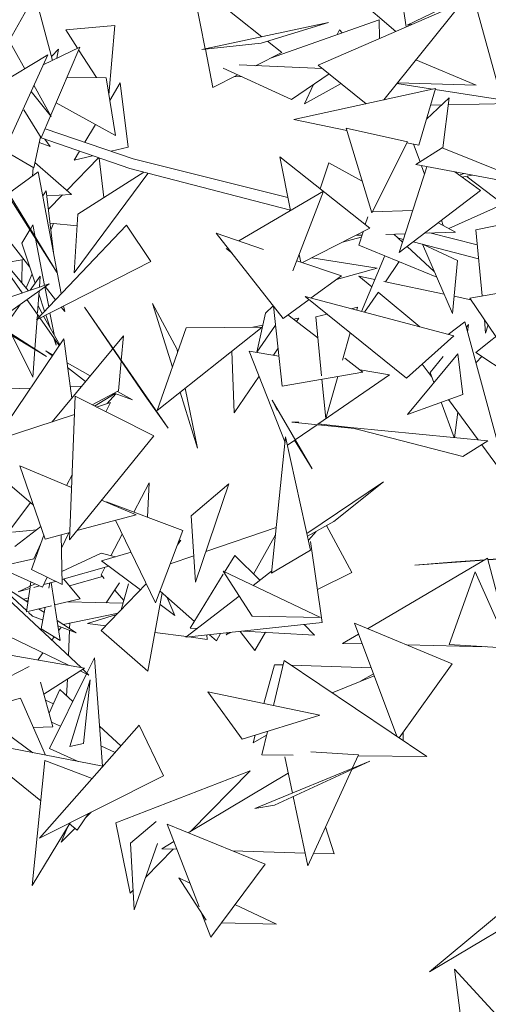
# Model space of a CAD drawing. Header units: metres. Extents: x -14.5 to 19.7, y -19.1 to 4.
# Tile 150 of 218: x 17.201 to 17.358, y 2.847 to 3.178. Entities that reach past the tile are written whole.
import ezdxf

# ---------------------------------------------------------------- set-up
doc = ezdxf.new("R2010")
doc.units = ezdxf.units.M
doc.layers.add('G-IMPT', color=7, linetype='Continuous', lineweight=5)
doc.layers.add('L-PLNT', color=7, linetype='Continuous', lineweight=5, true_color=0x005900)

# ---------------------------------------------------------------- blocks, each defined once
blk = doc.blocks.new('ÁRVORES ORNAMENTAIS - Pequeno e Médio Porte - Ipê-roxo-2976198-A')
at = {"layer": 'G-IMPT', "color": 253, "true_color": 0xaaaaaa}
for p, q in [((6.88834, 3.15038), (6.87579, 3.1958)), ((6.80728, 3.17271), (6.78366, 3.19143)), ((6.78366, 3.19143), (6.78821, 3.16865)), ((6.85581, 3.17597), (6.85398, 3.18819)), ((6.72224, 3.1713), (6.73088, 3.18679)), ((6.73088, 3.18679), (6.73674, 3.16474)), ((6.85239, 3.17448), (6.83821, 3.18657)), ((6.87817, 3.18718), (6.8562, 3.1766)), ((6.87453, 3.18409), (6.82622, 3.16312)), ((6.84836, 3.15149), (6.87453, 3.18409)), ((6.84669, 3.17843), (6.81013, 3.16548)), ((6.84669, 3.17843), (6.84687, 3.17208)), ((6.75779, 3.1765), (6.74126, 3.17501)), ((6.74126, 3.17501), (6.74521, 3.16886)), ((6.75779, 3.1765), (6.75574, 3.1531)), ((6.78705, 3.1684), (6.82968, 3.17749)), ((6.80698, 3.1705), (6.82968, 3.17749)), ((6.83339, 3.17506), (6.83263, 3.17345)), ((6.83432, 3.17405), (6.83339, 3.17506)), ((6.858, 3.17692), (6.8562, 3.1766)), ((6.72098, 3.17358), (6.72744, 3.16191)), ((6.74595, 3.16922), (6.73295, 3.13862)), ((6.74595, 3.16922), (6.73368, 3.16325)), ((6.7364, 3.16603), (6.73885, 3.16847)), ((6.73885, 3.16847), (6.73822, 3.16546)), ((6.80698, 3.1705), (6.78705, 3.1684)), ((6.78823, 3.16853), (6.7908, 3.15565)), ((6.81395, 3.16743), (6.8092, 3.17119)), ((6.69499, 3.14232), (6.7352, 3.16659)), ((6.7352, 3.16659), (6.71535, 3.12301)), ((6.74557, 3.16831), (6.75159, 3.15894)), ((6.81395, 3.16743), (6.80516, 3.16295)), ((6.81727, 3.15161), (6.79428, 3.16213)), ((6.79961, 3.1632), (6.82765, 3.16197)), ((6.84234, 3.15016), (6.82622, 3.16312)), ((6.85913, 3.16491), (6.87936, 3.15639)), ((6.74162, 3.15902), (6.75479, 3.15891)), ((6.75797, 3.13941), (6.75479, 3.15891)), ((6.79916, 3.1599), (6.7908, 3.15565)), ((6.79777, 3.15919), (6.80045, 3.15931)), ((6.81727, 3.15161), (6.82991, 3.16015)), ((6.73053, 3.15634), (6.73631, 3.1459)), ((6.75959, 3.15721), (6.75604, 3.15126)), ((6.75959, 3.15721), (6.76227, 3.13556)), ((6.81804, 3.14482), (6.86567, 3.1553)), ((6.8339, 3.15695), (6.82156, 3.15007)), ((6.82466, 3.1566), (6.82156, 3.15007)), ((6.86471, 3.15509), (6.85272, 3.15693)), ((6.87936, 3.15639), (6.85289, 3.15713)), ((6.86012, 3.13615), (6.86567, 3.1553)), ((6.73631, 3.1459), (6.7296, 3.1543)), ((6.86267, 3.14493), (6.87025, 3.15217)), ((6.88803, 3.15151), (6.86557, 3.15496)), ((6.87025, 3.15217), (6.8682, 3.13525)), ((6.75797, 3.13941), (6.73796, 3.15041)), ((6.86404, 3.14966), (6.86771, 3.14974)), ((6.86996, 3.14979), (6.89541, 3.15038)), ((6.73295, 3.13862), (6.72708, 3.14806)), ((6.7512, 3.14314), (6.74764, 3.13717)), ((6.83585, 3.14115), (6.81804, 3.14482)), ((6.85625, 3.13736), (6.83562, 3.14192)), ((6.84424, 3.11345), (6.83562, 3.14192)), ((6.73269, 3.13902), (6.7305, 3.12854)), ((6.76276, 3.12829), (6.73264, 3.13877)), ((6.76395, 3.13163), (6.73426, 3.14171)), ((6.73228, 3.13706), (6.73602, 3.13577)), ((6.73425, 3.13821), (6.73602, 3.13577)), ((6.76227, 3.13556), (6.75648, 3.13416)), ((6.85625, 3.13736), (6.84424, 3.11345)), ((6.86012, 3.13615), (6.85606, 3.13698)), ((6.85833, 3.13652), (6.86049, 3.13057)), ((6.85905, 3.12965), (6.86795, 3.13535)), ((6.89929, 3.12266), (6.86795, 3.13535)), ((6.72054, 3.13441), (6.7305, 3.12854)), ((6.74161, 3.12098), (6.75225, 3.13195)), ((6.74585, 3.13418), (6.74407, 3.13118)), ((6.75022, 3.13266), (6.74407, 3.13118)), ((6.84358, 3.10824), (6.8133, 3.13222)), ((6.8133, 3.13222), (6.8169, 3.11415)), ((6.73032, 3.12864), (6.73002, 3.12581)), ((6.73088, 3.13035), (6.74317, 3.11962)), ((6.75407, 3.11853), (6.75253, 3.13185)), ((6.81602, 3.11859), (6.76395, 3.13163)), ((6.82974, 3.1302), (6.8269, 3.12145)), ((6.82974, 3.1302), (6.84103, 3.12403)), ((6.85345, 3.10009), (6.86278, 3.12895)), ((6.85905, 3.12965), (6.89858, 3.12229)), ((6.86095, 3.12929), (6.86198, 3.12648)), ((6.71737, 3.12744), (6.7384, 3.09322)), ((6.732, 3.12725), (6.72196, 3.11997)), ((6.732, 3.12725), (6.73974, 3.08624)), ((6.74405, 3.09326), (6.76892, 3.1267)), ((6.74528, 3.11295), (6.7675, 3.12707)), ((6.81687, 3.11431), (6.76276, 3.12829)), ((6.88082, 3.12094), (6.87226, 3.12719)), ((6.87371, 3.12613), (6.87536, 3.12661)), ((6.87467, 3.12543), (6.87801, 3.12612)), ((6.87636, 3.12553), (6.88846, 3.11639)), ((6.7384, 3.09322), (6.71937, 3.1232)), ((6.73469, 3.12084), (6.73354, 3.1191)), ((6.73469, 3.12084), (6.73713, 3.10006)), ((6.74317, 3.11962), (6.73489, 3.11919)), ((6.73542, 3.11461), (6.74013, 3.11946)), ((6.79951, 3.10394), (6.82804, 3.12068)), ((6.81771, 3.09385), (6.82804, 3.12068)), ((6.88082, 3.12094), (6.85345, 3.10009)), ((6.87021, 3.10809), (6.88846, 3.11639)), ((6.71415, 3.1143), (6.72918, 3.09512)), ((6.74528, 3.11295), (6.74405, 3.09326)), ((6.84289, 3.11203), (6.84206, 3.10944)), ((6.84436, 3.1137), (6.858, 3.11418)), ((6.7302, 3.10933), (6.72934, 3.10795)), ((6.7302, 3.10933), (6.73097, 3.10531)), ((6.76166, 3.1093), (6.73139, 3.07746)), ((6.74503, 3.10906), (6.73598, 3.10989)), ((6.73712, 3.10979), (6.73623, 3.10771)), ((6.76989, 3.09705), (6.76166, 3.1093)), ((6.86657, 3.11008), (6.87239, 3.1069)), ((6.86826, 3.10916), (6.86777, 3.11099)), ((6.89333, 3.11064), (6.87929, 3.1077)), ((6.72659, 3.08645), (6.71249, 3.10645)), ((6.7287, 3.08717), (6.71249, 3.10645)), ((6.7292, 3.10772), (6.72645, 3.10325)), ((6.80785, 3.1011), (6.79189, 3.10654)), ((6.79189, 3.10654), (6.81439, 3.07788)), ((6.84358, 3.10824), (6.82088, 3.09666)), ((6.84094, 3.10594), (6.83896, 3.10588)), ((6.84131, 3.10708), (6.83987, 3.10259)), ((6.85548, 3.10638), (6.84894, 3.10618)), ((6.85165, 3.10627), (6.85457, 3.10357)), ((6.87239, 3.1069), (6.86197, 3.10658)), ((6.87977, 3.10263), (6.86377, 3.10664)), ((6.88139, 3.08545), (6.87929, 3.1077)), ((6.72645, 3.10325), (6.73097, 3.08977)), ((6.73108, 3.10476), (6.73411, 3.08901)), ((6.83444, 3.10358), (6.84073, 3.10528)), ((6.86611, 3.0918), (6.83987, 3.10259)), ((6.85487, 3.10449), (6.85307, 3.10496)), ((6.85613, 3.10213), (6.8653, 3.09368)), ((6.88021, 3.09795), (6.85813, 3.10365)), ((6.87142, 3.07951), (6.86136, 3.10282)), ((6.86136, 3.10282), (6.87312, 3.09741)), ((6.79709, 3.09991), (6.79519, 3.10141)), ((6.81985, 3.0994), (6.82036, 3.09684)), ((6.72716, 3.0977), (6.72078, 3.09659)), ((6.72653, 3.09759), (6.72649, 3.08979)), ((6.76989, 3.09705), (6.73139, 3.07746)), ((6.83401, 3.0922), (6.81904, 3.09729)), ((6.82402, 3.09827), (6.84606, 3.09479)), ((6.84077, 3.08024), (6.84851, 3.09867)), ((6.85349, 3.09699), (6.84883, 3.0902)), ((6.87142, 3.07951), (6.87312, 3.09741)), ((6.72992, 3.0929), (6.72789, 3.08813)), ((6.7293, 3.08737), (6.73261, 3.09209)), ((6.73235, 3.08841), (6.73261, 3.09209)), ((6.83401, 3.0922), (6.82382, 3.08476)), ((6.83234, 3.09098), (6.84606, 3.09479)), ((6.70194, 3.07805), (6.73565, 3.08954)), ((6.73565, 3.08954), (6.70385, 3.06698)), ((6.84526, 3.09094), (6.83993, 3.09206)), ((6.83993, 3.09206), (6.84423, 3.08848)), ((6.86859, 3.08606), (6.84827, 3.09031)), ((6.90624, 3.08964), (6.87722, 3.08474)), ((6.73173, 3.07971), (6.73225, 3.08713)), ((6.73219, 3.08616), (6.73413, 3.08035)), ((6.7342, 3.08851), (6.7355, 3.08178)), ((6.7343, 3.08858), (6.73776, 3.08416)), ((6.84637, 3.08661), (6.84181, 3.07997)), ((6.8464, 3.08667), (6.86044, 3.075)), ((6.8793, 3.06636), (6.90438, 3.08655)), ((6.72125, 3.0759), (6.72603, 3.08271)), ((6.73227, 3.07839), (6.72816, 3.08423)), ((6.77045, 3.08295), (6.77869, 3.0674)), ((6.77045, 3.08295), (6.77712, 3.06148)), ((6.82313, 3.08426), (6.81439, 3.07788)), ((6.85589, 3.05777), (6.82186, 3.08528)), ((6.82186, 3.08528), (6.87182, 3.07197)), ((6.8776, 3.08418), (6.87197, 3.08536)), ((6.88602, 3.07177), (6.87722, 3.08474)), ((6.73087, 3.06754), (6.73169, 3.07922)), ((6.73334, 3.07951), (6.7319, 3.08209)), ((6.73456, 3.07908), (6.73603, 3.07472)), ((6.73589, 3.07975), (6.73729, 3.07246)), ((6.7397, 3.08169), (6.74088, 3.08019)), ((6.74052, 3.0821), (6.74088, 3.08019)), ((6.77572, 3.04098), (6.74752, 3.08165)), ((6.76793, 3.05179), (6.74752, 3.08165)), ((6.80555, 3.06657), (6.80842, 3.07967)), ((6.8111, 3.08207), (6.80842, 3.07967)), ((6.81414, 3.05504), (6.81117, 3.08198)), ((6.82611, 3.07136), (6.816, 3.07905)), ((6.82924, 3.07931), (6.82543, 3.07845)), ((6.83948, 3.08163), (6.83736, 3.08115)), ((6.83948, 3.08163), (6.8392, 3.08066)), ((6.71664, 3.07606), (6.73474, 3.06504)), ((6.73906, 3.06878), (6.73252, 3.07804)), ((6.73922, 3.06902), (6.7338, 3.07869)), ((6.80418, 3.07495), (6.80754, 3.07562)), ((6.80555, 3.06657), (6.81187, 3.07561)), ((6.81784, 3.07765), (6.81967, 3.07802)), ((6.81888, 3.07686), (6.81967, 3.07802)), ((6.82735, 3.05861), (6.82543, 3.07845)), ((6.87002, 3.07245), (6.87561, 3.07678)), ((6.87561, 3.07678), (6.89007, 3.02347)), ((6.87682, 3.07583), (6.87611, 3.07494)), ((6.87652, 3.07342), (6.87682, 3.07583)), ((6.88258, 3.07287), (6.88214, 3.07749)), ((6.88338, 3.07568), (6.88258, 3.07287)), ((6.72083, 3.07402), (6.73474, 3.06504)), ((6.80736, 3.07499), (6.77199, 3.04693)), ((6.78177, 3.07466), (6.77199, 3.04693)), ((6.78177, 3.07466), (6.80736, 3.07499)), ((6.83701, 3.07303), (6.83438, 3.06388)), ((6.71833, 3.03805), (6.74057, 3.07103)), ((6.73019, 3.05805), (6.72316, 3.07209)), ((6.76069, 3.07207), (6.7367, 3.04311)), ((6.73708, 3.07159), (6.73797, 3.06891)), ((6.7376, 3.07084), (6.73797, 3.06891)), ((6.74057, 3.07103), (6.74327, 3.05104)), ((6.76069, 3.07207), (6.75992, 3.06376)), ((6.85589, 3.05777), (6.87182, 3.07197)), ((6.73019, 3.05805), (6.73086, 3.0674)), ((6.73672, 3.06532), (6.73455, 3.067)), ((6.73455, 3.067), (6.73694, 3.06564)), ((6.77869, 3.0674), (6.77888, 3.06647)), ((6.79709, 3.06685), (6.7979, 3.04608)), ((6.80299, 3.06686), (6.81505, 3.03612)), ((6.80299, 3.06686), (6.81302, 3.06517)), ((6.81113, 3.06549), (6.81273, 3.06783)), ((6.87319, 3.06597), (6.85629, 3.04557)), ((6.87319, 3.06597), (6.87487, 3.05228)), ((6.8793, 3.06636), (6.9245, 3.03662)), ((6.74166, 3.06296), (6.74947, 3.05853)), ((6.7599, 3.06353), (6.75898, 3.05345)), ((6.84126, 3.05984), (6.83517, 3.06447)), ((6.86122, 3.06253), (6.86457, 3.05799)), ((6.86823, 3.06508), (6.86394, 3.05972)), ((6.88128, 3.06505), (6.87935, 3.06301)), ((6.74792, 3.05666), (6.74188, 3.06132)), ((6.84126, 3.05984), (6.81414, 3.05504)), ((6.84032, 3.06055), (6.8502, 3.05888)), ((6.86518, 3.05631), (6.86394, 3.05972)), ((6.7979, 3.04608), (6.80631, 3.05841)), ((6.82605, 3.04224), (6.8502, 3.05888)), ((6.82874, 3.04423), (6.82746, 3.0574)), ((6.83279, 3.05834), (6.82874, 3.04423)), ((6.71587, 3.05395), (6.72939, 3.05444)), ((6.74274, 3.05493), (6.74661, 3.05508)), ((6.75017, 3.04875), (6.75898, 3.05345)), ((6.75783, 3.05261), (6.75095, 3.04836)), ((6.75521, 3.0492), (6.75814, 3.0525)), ((6.75758, 3.0527), (6.76373, 3.05044)), ((6.7587, 3.0533), (6.76373, 3.05044)), ((6.77973, 3.05307), (6.7856, 3.03417)), ((6.78139, 3.05439), (6.7856, 3.03417)), ((6.74437, 3.05167), (6.74251, 3.00338)), ((6.77086, 3.03833), (6.74437, 3.05167)), ((6.75162, 3.04802), (6.75633, 3.04957)), ((6.75469, 3.04648), (6.75633, 3.04957)), ((6.77572, 3.04098), (6.76793, 3.05179)), ((6.82422, 3.02729), (6.81067, 3.05032)), ((6.81067, 3.05032), (6.81243, 3.047)), ((6.87487, 3.05228), (6.85629, 3.04557)), ((6.87195, 3.03775), (6.86761, 3.04966)), ((6.87007, 3.05055), (6.88011, 3.03696)), ((6.87213, 3.03773), (6.87319, 3.04632)), ((6.70835, 3.03379), (6.74414, 3.04556)), ((6.8197, 3.04297), (6.81734, 3.043)), ((6.81734, 3.043), (6.83838, 3.04079)), ((6.81849, 3.03703), (6.82585, 3.04211)), ((6.82623, 3.04237), (6.8371, 3.04113)), ((6.88336, 3.03664), (6.8371, 3.04112)), ((6.8371, 3.04112), (6.87492, 3.03137)), ((6.77086, 3.03833), (6.74251, 3.00338)), ((6.81046, 2.99208), (6.81525, 3.03807)), ((6.82367, 2.99992), (6.81525, 3.03807)), ((6.81587, 3.03523), (6.81836, 3.03695)), ((6.82422, 3.02729), (6.81828, 3.03689)), ((6.88336, 3.03664), (6.87492, 3.03137)), ((6.70835, 3.03379), (6.73037, 3.01503)), ((6.88129, 3.03535), (6.89007, 3.02347)), ((6.72577, 3.02828), (6.73435, 3.00359)), ((6.72577, 3.02828), (6.74319, 3.02095)), ((6.74147, 3.02168), (6.74335, 3.02521)), ((6.76411, 3.01268), (6.76927, 3.02256)), ((6.7687, 3.01094), (6.76927, 3.02256)), ((6.82244, 3.00547), (6.8482, 3.02286)), ((6.83145, 3.00953), (6.8482, 3.02286)), ((6.78341, 3.01141), (6.79609, 3.02225)), ((6.7849, 2.98906), (6.79609, 3.02225)), ((6.72937, 3.01589), (6.72307, 3.00747)), ((6.75331, 3.01669), (6.76492, 3.01181)), ((6.7806, 3.00644), (6.755, 3.01613)), ((6.745, 3.00645), (6.76492, 3.01181)), ((6.758, 3.00995), (6.77147, 2.98211)), ((6.7849, 2.98906), (6.78341, 3.01141)), ((6.82264, 3.00458), (6.83145, 3.00953)), ((6.73147, 3.00676), (6.72332, 3.00589)), ((6.73287, 3.00784), (6.72408, 3.00111)), ((6.7806, 3.00644), (6.77147, 2.98211)), ((6.78838, 2.9994), (6.81207, 3.00755)), ((6.82552, 3.0062), (6.82294, 3.00324)), ((6.82896, 3.00813), (6.83751, 2.9924)), ((6.73388, 3.00493), (6.72966, 2.99337)), ((6.73435, 3.00359), (6.7426, 3.00581)), ((6.73999, 2.98829), (6.73966, 3.00501)), ((6.74225, 3.00571), (6.73975, 3.00054)), ((6.75644, 2.998), (6.76025, 3.00529)), ((6.77992, 3.00329), (6.7788, 3.00164)), ((6.77992, 3.00329), (6.77918, 3.00268)), ((6.80446, 2.99183), (6.81181, 3.00502)), ((6.82357, 3.00281), (6.82759, 2.97552)), ((6.73049, 2.99697), (6.73284, 3.00207)), ((6.82367, 2.99992), (6.81046, 2.99208)), ((6.73049, 2.99697), (6.7137, 2.99318)), ((6.7399, 2.99268), (6.75317, 2.99884)), ((6.75796, 2.9976), (6.75317, 2.99884)), ((6.76322, 2.99915), (6.7533, 2.99624)), ((6.76639, 2.9865), (6.7533, 2.99624)), ((6.77641, 2.99528), (6.7843, 2.99799)), ((6.7947, 2.99252), (6.79814, 2.99813)), ((6.79814, 2.99813), (6.80656, 2.98973)), ((6.88323, 2.99717), (6.84284, 2.97344)), ((6.85876, 2.99479), (6.88203, 2.99647)), ((6.87238, 2.99598), (6.85876, 2.99479)), ((6.87238, 2.99598), (6.88232, 2.99664)), ((6.89108, 2.96716), (6.88323, 2.99717)), ((6.88335, 2.99671), (6.89031, 2.99717)), ((6.88339, 2.99657), (6.89029, 2.99706)), ((6.7187, 2.99399), (6.73341, 2.98744)), ((6.73999, 2.98829), (6.72966, 2.99337)), ((6.75571, 2.99444), (6.73995, 2.99)), ((6.75311, 2.99161), (6.75439, 2.99407)), ((6.80397, 2.97764), (6.79419, 2.99276)), ((6.79419, 2.99276), (6.827, 2.97726)), ((6.81053, 2.99279), (6.80429, 2.98799)), ((6.72809, 2.9795), (6.71698, 2.98977)), ((6.71698, 2.98977), (6.72852, 2.98242)), ((6.73501, 2.99074), (6.73341, 2.98744)), ((6.73777, 2.98938), (6.73381, 2.98827)), ((6.74057, 2.99017), (6.7461, 2.98352)), ((6.75362, 2.99104), (6.74253, 2.98782)), ((6.75311, 2.99161), (6.75422, 2.99036)), ((6.78313, 2.97363), (6.79428, 2.99182)), ((6.83751, 2.9924), (6.82595, 2.98666)), ((6.87907, 2.99253), (6.8703, 2.96808)), ((6.89049, 2.9669), (6.87907, 2.99253)), ((6.7252, 2.98584), (6.73098, 2.98853)), ((6.72918, 2.98696), (6.7252, 2.98584)), ((6.72926, 2.98757), (6.72805, 2.97915)), ((6.7295, 2.98918), (6.72929, 2.98774)), ((6.73243, 2.98788), (6.73045, 2.98732)), ((6.73589, 2.98886), (6.73555, 2.98703)), ((6.73632, 2.98898), (6.73936, 2.96944)), ((6.75316, 2.97283), (6.76836, 2.98854)), ((6.75934, 2.98884), (6.75489, 2.98219)), ((6.75772, 2.98642), (6.76081, 2.98295)), ((6.75994, 2.97984), (6.76239, 2.98857)), ((6.77297, 2.98612), (6.78454, 2.97592)), ((6.72181, 2.98339), (6.74638, 2.96036)), ((6.72872, 2.98381), (6.72708, 2.98333)), ((6.72783, 2.98285), (6.72858, 2.98284)), ((6.73749, 2.98144), (6.7461, 2.98352)), ((6.77372, 2.98546), (6.76885, 2.95919)), ((6.77521, 2.98414), (6.77792, 2.97792)), ((6.79961, 2.98439), (6.78161, 2.97057)), ((6.72805, 2.97915), (6.73642, 2.98118)), ((6.7321, 2.98013), (6.73403, 2.9789)), ((6.73436, 2.98068), (6.73301, 2.97345)), ((6.74194, 2.98251), (6.76056, 2.98206)), ((6.77792, 2.97792), (6.773, 2.98158)), ((6.73008, 2.97766), (6.72872, 2.97892)), ((6.73008, 2.97766), (6.73333, 2.97642)), ((6.73831, 2.97617), (6.74475, 2.97206)), ((6.74041, 2.97483), (6.75883, 2.97869)), ((6.74858, 2.97524), (6.75834, 2.97819)), ((6.80397, 2.97764), (6.827, 2.97726)), ((6.74237, 2.96106), (6.71689, 2.9733)), ((6.73936, 2.96944), (6.73301, 2.97345)), ((6.73859, 2.97441), (6.74475, 2.97206)), ((6.73884, 2.97276), (6.73971, 2.97399)), ((6.74248, 2.97293), (6.74212, 2.96435)), ((6.74258, 2.97529), (6.74251, 2.97349)), ((6.7547, 2.97442), (6.74858, 2.97524)), ((6.75316, 2.97283), (6.76885, 2.95919)), ((6.82759, 2.97552), (6.78161, 2.97057)), ((6.78313, 2.97363), (6.78543, 2.9735)), ((6.82147, 2.97486), (6.82502, 2.97132)), ((6.87132, 2.96164), (6.8384, 2.97528)), ((6.85267, 2.93725), (6.8384, 2.97528)), ((6.73658, 2.96955), (6.73738, 2.97069)), ((6.78189, 2.97078), (6.77126, 2.97221)), ((6.78881, 2.96986), (6.78265, 2.97068)), ((6.78881, 2.96986), (6.78878, 2.97134)), ((6.78963, 2.97143), (6.79196, 2.96937)), ((6.79196, 2.96937), (6.79333, 2.97183)), ((6.79684, 2.97221), (6.79519, 2.97139)), ((6.79581, 2.9721), (6.79519, 2.97139)), ((6.79999, 2.97255), (6.80487, 2.96607)), ((6.80091, 2.97265), (6.82502, 2.97132)), ((6.80846, 2.97223), (6.80487, 2.96607)), ((6.83976, 2.97163), (6.8344, 2.96848)), ((6.84101, 2.96833), (6.8344, 2.96848)), ((6.8827, 2.96736), (6.85601, 2.96798)), ((6.89049, 2.9669), (6.8703, 2.96808)), ((6.72061, 2.96487), (6.74752, 2.96016)), ((6.73189, 2.9629), (6.73357, 2.96529)), ((6.75096, 2.96367), (6.74838, 2.95848)), ((6.75358, 2.92717), (6.75096, 2.96367)), ((6.68584, 2.93856), (6.72892, 2.96075)), ((6.74752, 2.96016), (6.73388, 2.95138)), ((6.74697, 2.9598), (6.74906, 2.95785)), ((6.81147, 2.96132), (6.80791, 2.94823)), ((6.81478, 2.96273), (6.81119, 2.94754)), ((6.81147, 2.96132), (6.81443, 2.96123)), ((6.81478, 2.96273), (6.86283, 2.93043)), ((6.81714, 2.96115), (6.84401, 2.96032)), ((6.87132, 2.96164), (6.85343, 2.93675)), ((6.74826, 2.95823), (6.73576, 2.93312)), ((6.74178, 2.95647), (6.74154, 2.95078)), ((6.74261, 2.93383), (6.74943, 2.95625)), ((6.74906, 2.95785), (6.74612, 2.95926)), ((6.74721, 2.9348), (6.74943, 2.95625)), ((6.84503, 2.9576), (6.83091, 2.95189)), ((6.84041, 2.95574), (6.84479, 2.95824)), ((6.73691, 2.94043), (6.73274, 2.95547)), ((6.73919, 2.95295), (6.73565, 2.94497)), ((6.73919, 2.95295), (6.74361, 2.94889)), ((6.72602, 2.9501), (6.71098, 2.94579)), ((6.72602, 2.9501), (6.73444, 2.93087)), ((6.8006, 2.93625), (6.78908, 2.95215)), ((6.82672, 2.94431), (6.78908, 2.95215)), ((6.73442, 2.94943), (6.73707, 2.94816)), ((6.73015, 2.9317), (6.71098, 2.94579)), ((6.8006, 2.93625), (6.82672, 2.94431)), ((6.73691, 2.94043), (6.73036, 2.94019)), ((6.766, 2.94099), (6.73245, 2.90297)), ((6.73947, 2.94058), (6.73648, 2.94201)), ((6.75262, 2.94061), (6.75982, 2.93399)), ((6.766, 2.94099), (6.77415, 2.92391)), ((6.80434, 2.93508), (6.80884, 2.93766)), ((6.80503, 2.93762), (6.80434, 2.93508)), ((6.80913, 2.93888), (6.80726, 2.93096)), ((6.85482, 2.93868), (6.85486, 2.93579)), ((6.75377, 2.92713), (6.70709, 2.93616)), ((6.73281, 2.91554), (6.70709, 2.93616)), ((6.74546, 2.92874), (6.73576, 2.93312)), ((6.74261, 2.93383), (6.74721, 2.9348)), ((6.75787, 2.93177), (6.75308, 2.93406)), ((6.80726, 2.93096), (6.8178, 2.93086)), ((6.81501, 2.93031), (6.81757, 2.91814)), ((6.83977, 2.93102), (6.82374, 2.93203)), ((6.83977, 2.93102), (6.83769, 2.92644)), ((6.8396, 2.93065), (6.86283, 2.93043)), ((6.73419, 2.92903), (6.7299, 2.88696)), ((6.73419, 2.92903), (6.7501, 2.92297)), ((6.80491, 2.91293), (6.84356, 2.92886)), ((6.81151, 2.91402), (6.84356, 2.92886)), ((6.77415, 2.92391), (6.73245, 2.90297)), ((6.75813, 2.90809), (6.80327, 2.92561)), ((6.81616, 2.92483), (6.7825, 2.90474)), ((6.78322, 2.90517), (6.80327, 2.92561)), ((6.83752, 2.92606), (6.82275, 2.89357)), ((6.81782, 2.91694), (6.82275, 2.89357)), ((6.80491, 2.91293), (6.81151, 2.91402)), ((6.74884, 2.9112), (6.74513, 2.90566)), ((6.74983, 2.91169), (6.74787, 2.90975)), ((6.74269, 2.90811), (6.7299, 2.88696)), ((6.7421, 2.90714), (6.73965, 2.90159)), ((6.74513, 2.90566), (6.74249, 2.90778)), ((6.76292, 2.88448), (6.75813, 2.90809)), ((6.76306, 2.9013), (6.77168, 2.9086)), ((6.80834, 2.89416), (6.77543, 2.90764)), ((6.78611, 2.87982), (6.77543, 2.90764)), ((6.8316, 2.89763), (6.82872, 2.9067)), ((6.74437, 2.90627), (6.73965, 2.90159)), ((6.76427, 2.87881), (6.76306, 2.9013)), ((6.76427, 2.87881), (6.77216, 2.90112)), ((6.77765, 2.90185), (6.77353, 2.89939)), ((6.76817, 2.88982), (6.77743, 2.89927)), ((6.77866, 2.89923), (6.77353, 2.89939)), ((6.82183, 2.89793), (6.79733, 2.89867)), ((6.8316, 2.89763), (6.82469, 2.89784)), ((6.80834, 2.89416), (6.79002, 2.86964)), ((6.78855, 2.87534), (6.77929, 2.88959)), ((6.77929, 2.88959), (6.78305, 2.8878)), ((6.89932, 2.88766), (6.86373, 2.85792)), ((6.76292, 2.88448), (6.76391, 2.88549)), ((6.7982, 2.88058), (6.81214, 2.87395)), ((6.79002, 2.86964), (6.78679, 2.87804)), ((6.79361, 2.87445), (6.81214, 2.87395)), ((6.89264, 2.87521), (6.86373, 2.85792)), ((6.88988, 2.83952), (6.87212, 2.85883)), ((6.87212, 2.85883), (6.87496, 2.83618))]:
    blk.add_line(p, q, dxfattribs=at)

msp = doc.modelspace()

# ---------------------------------------------------------------- block references
at = {"layer": 'L-PLNT', "color": 253, "true_color": 0xaaaaaa}
msp.add_blockref('ÁRVORES ORNAMENTAIS - Pequeno e Médio Porte - Ipê-roxo-2976198-A', (10.47483, 0), dxfattribs=at)

doc.saveas('drawing.dxf')
